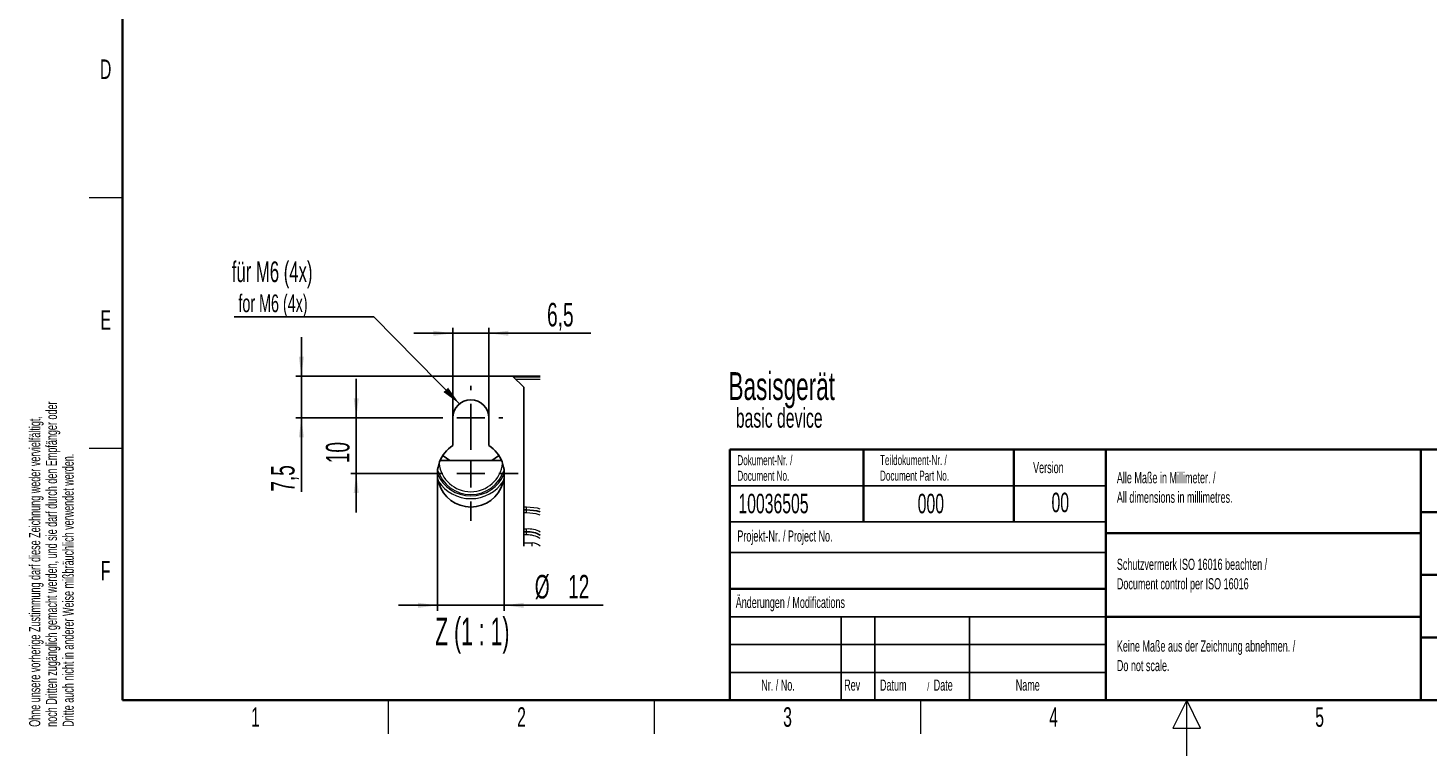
# Model space of a CAD drawing. Header units: millimetres. Extents: x 5 to 418, y 2 to 292.
# Tile 1 of 48: x 9 to 260, y 2 to 133. Entities that reach past the tile are written whole.
import ezdxf

# ---------------------------------------------------------------- set-up
doc = ezdxf.new("R2010")
doc.units = ezdxf.units.MM
doc.layers.add('SLD-0', color=7, linetype='Continuous')
doc.styles.add('SLDTEXTSTYLE0', font='TXT', dxfattribs={"width": 0.605})
doc.styles.add('SLDTEXTSTYLE2', font='TXT', dxfattribs={"width": 0.57})
doc.dimstyles.new('SLDDIMSTYLE4', dxfattribs={"dimtxt": 4.10931, "dimasz": 3.5, "dimexe": 0, "dimexo": 0.0625, "dimgap": 1.027327, "dimtad": 1, "dimrnd": 1e-09, "dimzin": 12, "dimdsep": 46, "dimtxsty": 'SLDTEXTSTYLE0', "dimsah": 1, "dimcen": 0.09, "dimadec": 0, "dimazin": 3, "dimtfac": 1, "dimtmove": 0, "dimatfit": 0, "dimfxl": 1, "dimfrac": 2, "dimtolj": 1, "dimtzin": 12, "dimarcsym": 0})
doc.dimstyles.new('SLDDIMSTYLE5', dxfattribs={"dimtxt": 0.18, "dimasz": 3.5, "dimexe": 0, "dimexo": 0.0625, "dimgap": 0, "dimtad": 0, "dimtih": 1, "dimtoh": 1, "dimdec": 0, "dimrnd": 1e-09, "dimzin": 0, "dimdsep": 46, "dimtxsty": 'Standard', "dimsah": 1, "dimcen": 0.09, "dimadec": 0, "dimazin": 0, "dimtfac": 3.5, "dimtdec": 0, "dimtofl": 0, "dimtmove": 0, "dimatfit": 3, "dimfxl": 1, "dimfrac": 2, "dimtolj": 1, "dimtzin": 0, "dimarcsym": 0})

# ---------------------------------------------------------------- blocks, each defined once
blk = doc.blocks.new('_D_8')
at = {"layer": 'SLD-0', "color": 7}
for p, q in [((85.26, 62.68), (85.26, 78.86)), ((91.76, 62.68), (91.76, 78.86)), ((85.26, 77.86), (78.26, 77.86)), ((85.26, 77.86), (91.76, 77.86)), ((91.76, 77.86), (110.03, 77.86))]:
    blk.add_line(p, q, dxfattribs=at)
for points in [[(85.26, 77.86), (81.76, 78.32), (81.76, 77.4)], [(91.76, 77.86), (95.26, 77.4), (95.26, 78.32)]]:
    blk.add_solid(points, dxfattribs=at)
at = {"layer": 'SLD-0', "color": 7, "insert": (102.19, 83.32), "char_height": 4.233, "attachment_point": 1, "style": 'SLDTEXTSTYLE0'}
blk.add_mtext('6,5', dxfattribs=at)
blk = doc.blocks.new('_D_9')
at = {"layer": 'SLD-0', "color": 7}
for p, q in [((67.94, 62.68), (67.94, 69.68)), ((82.76, 62.68), (66.94, 62.68)), ((67.94, 52.68), (67.94, 62.68)), ((80.01, 52.68), (66.94, 52.68)), ((67.94, 52.68), (67.94, 45.68))]:
    blk.add_line(p, q, dxfattribs=at)
for points in [[(67.94, 62.68), (68.4, 66.18), (67.48, 66.18)], [(67.94, 52.68), (67.48, 49.18), (68.4, 49.18)]]:
    blk.add_solid(points, dxfattribs=at)
at = {"layer": 'SLD-0', "color": 7, "insert": (62.49, 54.54), "char_height": 4.233, "attachment_point": 1, "rotation": 90, "style": 'SLDTEXTSTYLE0'}
blk.add_mtext('10', dxfattribs=at)
blk = doc.blocks.new('_D_10')
at = {"layer": 'SLD-0', "color": 7}
for p, q in [((58.09, 70.18), (58.09, 77.18)), ((76, 70.18), (57.09, 70.18)), ((58.09, 62.68), (58.09, 70.18)), ((82.76, 62.68), (57.09, 62.68)), ((58.09, 62.68), (58.09, 49.43))]:
    blk.add_line(p, q, dxfattribs=at)
for points in [[(58.09, 70.18), (58.55, 73.68), (57.63, 73.68)], [(58.09, 62.68), (57.63, 59.18), (58.55, 59.18)]]:
    blk.add_solid(points, dxfattribs=at)
at = {"layer": 'SLD-0', "color": 7, "insert": (52.63, 49.43), "char_height": 4.233, "attachment_point": 1, "rotation": 90, "style": 'SLDTEXTSTYLE0'}
blk.add_mtext('7,5', dxfattribs=at)
blk = doc.blocks.new('_D_11')
at = {"layer": 'SLD-0', "color": 7}
for p, q in [((82.51, 52.68), (82.51, 28.04)), ((94.51, 52.68), (94.51, 28.04)), ((82.51, 29.04), (75.51, 29.04)), ((94.51, 29.04), (82.51, 29.04)), ((94.51, 29.04), (112.24, 29.04))]:
    blk.add_line(p, q, dxfattribs=at)
for points in [[(82.51, 29.04), (79.01, 29.5), (79.01, 28.58)], [(94.51, 29.04), (98.01, 28.58), (98.01, 29.5)]]:
    blk.add_solid(points, dxfattribs=at)
at = {"layer": 'SLD-0', "color": 7, "char_height": 4.233, "attachment_point": 1, "style": 'SLDTEXTSTYLE0'}
for s, insert in [('%%c', (99.98, 34.5)), ('12', (105.97, 34.5))]:
    blk.add_mtext(s, dxfattribs=dict(at, insert=insert))
blk = doc.blocks.new('SW_NOTE_0')
at = {"layer": 'SLD-0', "color": 0}
blk.add_line((-25.08, 0), (0, 0), dxfattribs=at)
at = {"layer": 'SLD-0', "color": 0, "attachment_point": 1, "style": 'SLDTEXTSTYLE0'}
for s, insert, char_height in [('für M6 (4x)', (-25.52, 9.97), 3.7042), ('for M6 (4x)', (-24.33, 4.04), 3.175)]:
    blk.add_mtext(s, dxfattribs=dict(at, insert=insert, char_height=char_height))
blk = doc.blocks.new('SW_CENTERMARKSYMBOL_6')
at = {"layer": 'SLD-0', "color": 0}
for p, q in [((0, 5), (0, 5.75)), ((-5, 0), (-5.75, 0)), ((0, 0), (-2.5, 0)), ((0, 0), (0, 2.5)), ((0, 0), (0, -2.5)), ((0, 0), (2.5, 0)), ((5, 0), (5.75, 0)), ((0, -5), (0, -5.75))]:
    blk.add_line(p, q, dxfattribs=at)
blk = doc.blocks.new('SW_CENTERMARKSYMBOL_7')
at = {"layer": 'SLD-0', "color": 0}
for p, q in [((0, 5), (0, 8.5)), ((-5, 0), (-8.5, 0)), ((0, 0), (-2.5, 0)), ((0, 0), (0, 2.5)), ((0, 0), (0, -2.5)), ((0, 0), (2.5, 0)), ((5, 0), (8.5, 0)), ((0, -5), (0, -8.5))]:
    blk.add_line(p, q, dxfattribs=at)

msp = doc.modelspace()

# ---------------------------------------------------------------- linework, layer by layer
at = {"color": 7, "linetype": 'Continuous', "lineweight": 25}
for p, q in [((75.998, 70.1755), (96.0061, 70.1755)), ((96.0061, 70.1755), (100.9698, 70.1755)), ((98.0061, 68.1755), (96.0061, 70.1755)), ((98.0061, 68.1755), (98.0061, 39.6392)), ((85.2561, 57.7191), (85.2561, 62.6755)), ((91.7561, 62.6755), (91.7561, 57.7191)), ((82.9974, 55.0533), (94.0149, 55.0533))]:
    msp.add_line(p, q, dxfattribs=at)
at = {"color": 7, "linetype": 'Continuous', "lineweight": 18}
for p, q in [((96.1197, 70.0619), (100.9698, 70.0619)), ((100.9698, 69.562), (96.6197, 69.562)), ((98.5061, 46.6669), (98.0061, 46.6669)), ((98.5061, 46.167), (98.0061, 46.167)), ((98.5061, 46.123), (98.0061, 46.123)), ((98.5061, 45.6231), (98.0061, 45.6231)), ((98.5061, 46.167), (98.5061, 46.6669)), ((98.5061, 46.123), (98.5061, 46.167)), ((98.5061, 45.6231), (98.5061, 46.123)), ((98.5061, 42.728), (98.0061, 42.728)), ((98.5061, 42.2281), (98.5061, 42.728)), ((98.5061, 42.2281), (98.0061, 42.2281)), ((98.5061, 42.1841), (98.0061, 42.1841)), ((98.5061, 41.6842), (98.0061, 41.6842)), ((98.0061, 40.2455), (99.5061, 40.2455)), ((98.5061, 42.1841), (98.5061, 42.2281)), ((98.5061, 41.6842), (98.5061, 42.1841)), ((99.5061, 39.6392), (99.5061, 40.2455))]:
    msp.add_line(p, q, dxfattribs=at)
at = {"color": 7, "linetype": 'Continuous', "lineweight": 25, "flags": 128}
for points in [[(84.725, 55.0533), (84.4974, 55.1798), (83.4479, 55.9027)], [(83.4574, 55.9175), (83.5182, 55.8685), (84.7621, 55.0533)], [(92.2501, 55.0533), (93.4941, 55.8685), (93.5549, 55.9175)], [(93.5643, 55.9027), (92.5149, 55.1798), (92.2873, 55.0533)], [(100.9698, 45.7989), (100.3578, 45.9846), (98.5061, 46.167)]]:
    msp.add_lwpolyline(points, dxfattribs=at)
at = {"color": 7, "linetype": 'Continuous', "lineweight": 18, "flags": 128}
for points in [[(100.9698, 46.3188), (100.4554, 46.4749), (98.5061, 46.6669)], [(100.9698, 45.7532), (100.3493, 45.9415), (98.5061, 46.123)], [(100.9698, 45.2333), (100.2517, 45.4512), (98.5061, 45.6231)]]:
    msp.add_lwpolyline(points, dxfattribs=at)
at = {"color": 7, "linetype": 'Continuous', "lineweight": 25}
for centre, radius, start, end in [((88.5061, 62.6755), 3.25, 0.0001, 179.9999), ((88.5061, 52.6755), 6, 122.797144, 57.202856), ((98.7428, 37.8654), 4.3691, 59.355013, 93.105323)]:
    msp.add_arc(centre, radius, start, end, dxfattribs=at)
at = {"color": 7, "linetype": 'Continuous', "lineweight": 18}
for centre, radius, start, end in [((88.5061, 55.1755), 6.2467, 197.268599, 342.731401), ((88.5061, 55.1755), 5.7468, 186.546757, 353.453243), ((88.5061, 55.1755), 6.4914, 202.438333, 337.561667), ((88.5061, 55.1756), 6.9914, 213.176588, 326.823412), ((98.8487, 38.3977), 4.3438, 60.770194, 94.523284), ((98.7337, 37.8191), 4.3709, 59.229411, 92.983912), ((98.6277, 37.2866), 4.3993, 57.832672, 91.583239), ((99.5062, 38.1757), 2.0698, 44.997846, 90.000908)]:
    msp.add_arc(centre, radius, start, end, dxfattribs=at)
at = {"layer": 'SLD-0', "lineweight": 35}
for p, q in [((26, 282.5), (26, 12)), ((135, 57), (408, 57)), ((135, 57), (135, 12)), ((159, 57), (159, 44)), ((186, 57), (186, 44)), ((202.5, 57), (202.5, 12)), ((259, 57), (259, 12)), ((259, 45.75), (288, 45.75)), ((202.5, 42), (259, 42)), ((259, 34.5), (288, 34.5)), ((135, 32), (202.5, 32)), ((202.5, 27), (259, 27)), ((259, 23.25), (288, 23.25)), ((26, 12), (408, 12)), ((135, 12), (408, 12))]:
    msp.add_line(p, q, dxfattribs=at)
at = {"layer": 'SLD-0', "lineweight": 18}
for p, q in [((20, 102.25), (26, 102.25)), ((20, 57.25), (26, 57.25)), ((73.75, 6), (73.75, 12)), ((121.5, 6), (121.5, 12)), ((169.25, 6), (169.25, 12)), ((217, 12), (214.5, 7)), ((217, 2), (217, 12)), ((219.5, 7), (217, 12)), ((214.5, 7), (219.5, 7))]:
    msp.add_line(p, q, dxfattribs=at)
at = {"layer": 'SLD-0'}
for p, q in [((135, 50.5), (202.5, 50.5)), ((135, 38.5), (202.5, 38.5)), ((135, 27), (202.5, 27)), ((155, 27), (155, 12)), ((161, 27), (161, 12)), ((178, 27), (178, 12)), ((135, 22), (202.5, 22)), ((135, 17), (202.5, 17))]:
    msp.add_line(p, q, dxfattribs=at)
at = {"layer": 'SLD-0', "lineweight": 25}
msp.add_line((135, 44), (202.5, 44), dxfattribs=at)

# ---------------------------------------------------------------- block references
at = {"layer": 'SLD-0', "color": 7}
for name, p in [('SW_NOTE_0', (71.121, 80.7843)), ('SW_CENTERMARKSYMBOL_6', (88.5061, 62.6755)), ('SW_CENTERMARKSYMBOL_7', (88.5061, 52.6755))]:
    msp.add_blockref(name, p, dxfattribs=at)

# ---------------------------------------------------------------- texts
at = {"layer": 'SLD-0'}
for s, insert, char_height, attachment_point, style in [('D', (22.9597, 127.0011), 3.5, 2, 'SLDTEXTSTYLE0'), ('E', (22.9816, 82.0011), 3.5, 2, 'SLDTEXTSTYLE0'), ('Basisgerät', (134.7561, 70.8856), 5, 1, 'SLDTEXTSTYLE0'), ('basic device', (136.0686, 64.4171), 3.5, 1, 'SLDTEXTSTYLE0'), ('Dokument-Nr. /', (136.354, 55.9891), 1.8, 1, 'SLDTEXTSTYLE0'), ('Teildokument-Nr. /', (161.9554, 56.0073), 1.8, 1, 'SLDTEXTSTYLE0'), ('Document No.', (136.354, 53.1891), 1.8, 1, 'SLDTEXTSTYLE0'), ('Document Part No.', (161.9554, 53.2073), 1.8, 1, 'SLDTEXTSTYLE0'), ('Version', (189.4285, 54.7601), 2, 1, 'SLDTEXTSTYLE0'), ('Alle Maße in Millimeter. /', (204.464, 52.9388), 2, 1, 'SLDTEXTSTYLE0'), ('10036505', (136.5297, 49.0581), 3.5, 1, 'SLDTEXTSTYLE0'), ('000', (168.711, 49.0581), 3.5, 1, 'SLDTEXTSTYLE0'), ('00', (194.3073, 49.2527), 3.5, 2, 'SLDTEXTSTYLE0'), ('All dimensions in millimetres.', (204.464, 49.4388), 2, 1, 'SLDTEXTSTYLE0'), ('Projekt-Nr. / Project No.', (136.3454, 42.4834), 2, 1, 'SLDTEXTSTYLE0'), ('F', (22.9536, 37.0011), 3.5, 2, 'SLDTEXTSTYLE0'), ('Schutzvermerk ISO 16016 beachten /', (204.464, 37.4058), 2, 1, 'SLDTEXTSTYLE0'), ('Document control per ISO 16016', (204.464, 33.9058), 2, 1, 'SLDTEXTSTYLE0'), ('Änderungen / Modifications', (136.0531, 30.5619), 2, 1, 'SLDTEXTSTYLE0'), ('Z (1 : 1)', (88.7748, 26.8425), 5, 2, 'SLDTEXTSTYLE2'), ('Keine Maße aus der Zeichnung abnehmen. /', (204.464, 22.729), 2, 1, 'SLDTEXTSTYLE0'), ('Do not scale.', (204.464, 19.229), 2, 1, 'SLDTEXTSTYLE0'), ('Nr. / No.', (140.6365, 15.7244), 2, 1, 'SLDTEXTSTYLE0'), ('Rev', (155.5183, 15.7244), 2, 1, 'SLDTEXTSTYLE0'), ('Datum', (161.9462, 15.7244), 2, 1, 'SLDTEXTSTYLE0'), ('/', (170.4292, 15.2243), 1.5, 1, 'SLDTEXTSTYLE0'), ('Date', (171.5854, 15.7244), 2, 1, 'SLDTEXTSTYLE0'), ('Name', (186.3108, 15.729), 2, 1, 'SLDTEXTSTYLE0'), ('1', (49.8527, 10.743), 3.5, 2, 'SLDTEXTSTYLE0'), ('2', (97.6027, 10.743), 3.5, 2, 'SLDTEXTSTYLE0'), ('3', (145.3527, 10.743), 3.5, 2, 'SLDTEXTSTYLE0'), ('4', (193.1027, 10.743), 3.5, 2, 'SLDTEXTSTYLE0'), ('5', (240.8527, 10.743), 3.5, 2, 'SLDTEXTSTYLE0')]:
    msp.add_mtext(s, dxfattribs=dict(at, insert=insert, char_height=char_height, attachment_point=attachment_point, style=style))
at = {"layer": 'SLD-0', "char_height": 2, "attachment_point": 1, "rotation": 90, "style": 'SLDTEXTSTYLE0'}
for s, insert in [('noch Dritten zugänglich gemacht werden, und sie darf durch den Empfänger oder', (12.2299, 7.2381)), ('Ohne unsere vorherige Zustimmung darf diese Zeichnung weder vervielfältigt,', (9.2299, 7.2381)), ('Dritte auch nicht in anderer Weise mißbräuchlich verwendet werden.', (15.2299, 7.2381))]:
    msp.add_mtext(s, dxfattribs=dict(at, insert=insert))

# ---------------------------------------------------------------- dimensions: what is measured, and where the dimension line sits
at = {"layer": 'SLD-0', "color": 7}
dim = msp.add_linear_dim(base=(91.7561, 77.859), p1=(85.2561, 62.6755), p2=(91.7561, 62.6755), dimstyle='SLDDIMSTYLE4', dxfattribs=at)
dim.commit()
dim.dimension.update_dxf_attribs({"geometry": '_D_8', "text_midpoint": (106.1098, 77.859), "dimtype": 160})
for base, p1, p2, picture, middle in [((58.0875, 70.1755), (82.7561, 62.6755), (75.998, 70.1755), '_D_10', (58.0875, 53.3481)), ((67.9427, 62.6755), (80.0061, 52.6755), (82.7561, 62.6755), '_D_9', (67.9427, 57.6755))]:
    dim = msp.add_linear_dim(base=base, p1=p1, p2=p2, angle=90, dimstyle='SLDDIMSTYLE4', dxfattribs=at)
    dim.commit()
    dim.dimension.update_dxf_attribs({"geometry": picture, "text_midpoint": middle, "dimtype": 160})
dim = msp.add_linear_dim(base=(82.5061, 32.4643), p1=(94.5061, 52.6755), p2=(82.5061, 52.6755), text='%%c<>', dimstyle='SLDDIMSTYLE4', dxfattribs=at)
dim.commit()
dim.dimension.update_dxf_attribs({"geometry": '_D_11', "text_midpoint": (106.1098, 32.4643), "dimtype": 160})

# ---------------------------------------------------------------- leaders
msp.add_leader([(86.4692, 65.208), (71.121, 80.7843)], dimstyle='SLDDIMSTYLE5', dxfattribs=at)

doc.saveas('drawing.dxf')
